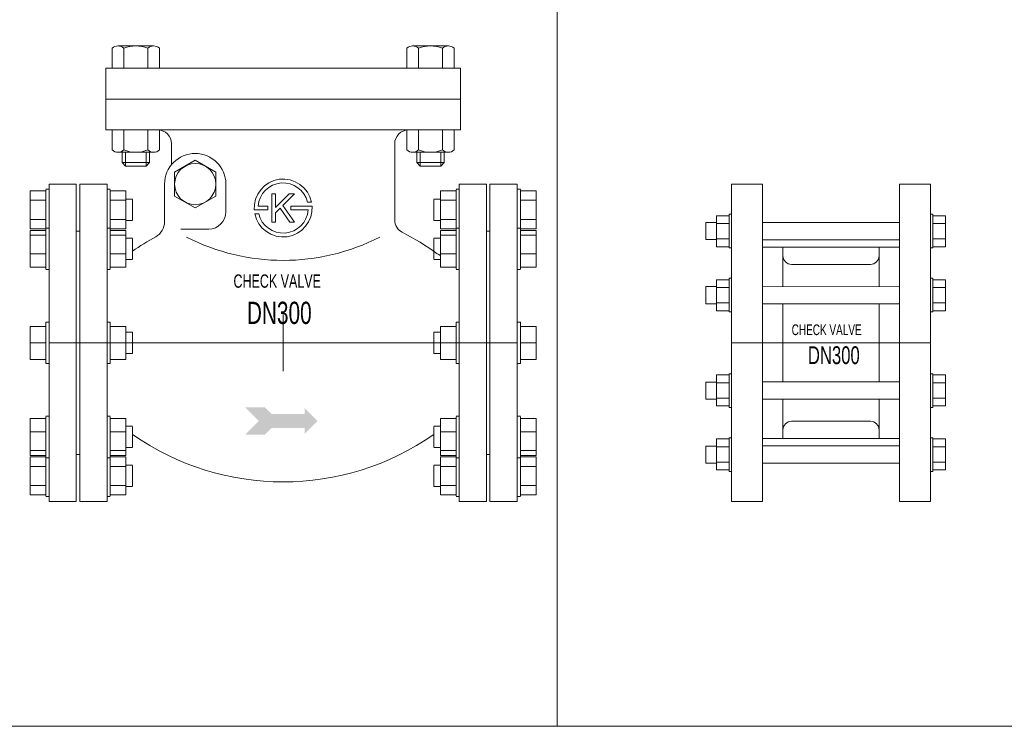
# Model space of a CAD drawing. Header units: millimetres. Extents: x 2339 to 23224, y 1509 to 18979.
# Tile 8 of 124: x 6212 to 8009, y 1509 to 2799. Entities that reach past the tile are written whole.
import ezdxf

# ---------------------------------------------------------------- set-up
doc = ezdxf.new("R2010")
doc.units = ezdxf.units.MM
doc.set_wipeout_variables(frame=1)
doc.layers.get('0').update_dxf_attribs({"lineweight": 0})
doc.styles.add('DISOCP', font='disocp.shx', dxfattribs={"width": 0.6})

# ---------------------------------------------------------------- blocks, each defined once
blk = doc.blocks.new('*U161')
blk.add_wipeout([(-102.5, -92.5), (-136.36, -92.5), (-136.36, -89.62), (-138.31, -89.62), (-138.31, -88.63), (-147.4, -88.63), (-147.4, -44.09), (-138.31, -44.09), (-138.31, -42.72), (-136.36, -42.72), (-136.36, -12.09), (-138.31, -12.09), (-138.31, -9.62), (-147.4, -9.62), (-147.4, 9.62), (-138.31, 9.62), (-138.31, 12.09), (-136.36, 12.09), (-136.36, 42.72), (-138.31, 42.72), (-138.31, 44.09), (-147.4, 44.09), (-147.4, 88.63), (-138.31, 88.63), (-138.31, 89.62), (-136.36, 89.62), (-136.36, 92.5), (-102.5, 92.5), (-102.5, 89.62), (-100.76, 89.62), (-100.76, 88.63), (-91.75, 88.63), (-91.75, 83.7), (-87.81, 83.7), (-87.81, 53.38), (-72.26, 63.28), (-69.11, 70.58), (-68.46, 97.26), (-65, 103.89), (-65, 116.05), (-72, 124.05), (-72, 112.41), (-75.46, 111.05), (-77.86, 105.05), (-91.86, 103.05), (-93.86, 105.05), (-93.86, 111.05), (-99.71, 112.41), (-99.71, 124.05), (-103.36, 124.05), (-103.36, 160.05), (-99.71, 160.05), (-99.71, 171.69), (-96.25, 173.05), (-75.46, 173.05), (-72, 171.69), (-72, 160.05), (72, 160.05), (72, 171.69), (75.46, 173.05), (96.25, 173.05), (99.71, 171.69), (99.71, 160.05), (103.36, 160.05), (103.36, 124.05), (99.71, 124.05), (99.71, 112.41), (96.25, 111.05), (93.86, 111.05), (93.86, 105.05), (91.86, 103.05), (79.86, 103.05), (77.86, 105.05), (77.86, 111.05), (74.32, 111.18), (72, 112.41), (72, 123.99), (69.02, 122.99), (66.64, 120.91), (65.5, 118.83), (65, 116.05), (65, 71.55), (66.18, 67.36), (69.38, 64.41), (87.81, 53.38), (87.81, 61), (91.75, 61), (91.75, 71.35), (87.81, 71.56), (87.81, 83.7), (91.75, 83.7), (91.75, 88.63), (100.76, 89.62), (102.5, 92.5), (136.36, 92.5), (138.31, 88.63), (147.4, 88.63), (147.4, 44.09), (138.31, 44.09), (138.31, 42.72), (136.5, 42.72), (136.5, 12.09), (138.31, 11.89), (138.31, 9.62), (147.4, 9.62), (147.4, -9.62), (138.31, -9.62), (138.31, -12.09), (136.36, -12.09), (136.36, -42.72), (138.31, -42.72), (138.31, -44.09), (147.4, -44.09), (147.4, -88.63), (138.31, -89.2), (138.31, -89.62), (136.36, -89.62), (136.36, -92.5), (102.5, -92.5), (102.64, -89.62), (100.76, -89.62), (100.76, -88.63), (91.75, -88.63), (91.75, -83.7), (87.81, -83.49), (87.81, -71.35), (91.75, -71.35), (91.75, -61), (87.81, -60.79), (87.81, -53.38), (73.72, -62.13), (57.34, -69.88), (38.84, -76), (15.88, -80.18), (-7.67, -80.81), (-24.49, -79.03), (-41.18, -75.37), (-57.23, -69.93), (-71.96, -63.08), (-81.48, -57.57), (-87.81, -53.38), (-87.81, -60.79), (-91.75, -61), (-91.75, -66.42), (-91.75, -71.35), (-87.81, -71.35), (-87.81, -83.7), (-91.75, -83.7), (-91.75, -88.63), (-100.76, -88.63), (-100.76, -89.62), (-102.64, -89.62)])
for p, q in [((-96.25, 173.05), (-75.46, 173.05)), ((96.25, 173.05), (75.46, 173.05)), ((-99.71, 171.69), (-99.71, 160.05)), ((-92.79, 171.69), (-92.79, 160.05)), ((-78.93, 171.69), (-78.93, 160.05)), ((-72, 171.69), (-72, 160.05)), ((72, 171.69), (72, 160.05)), ((78.93, 171.69), (78.93, 160.05)), ((92.79, 171.69), (92.79, 160.05)), ((99.71, 171.69), (99.71, 160.05)), ((103.36, 160.05), (-103.36, 160.05)), ((-103.36, 142.05), (-103.36, 160.05)), ((-99.71, 160.05), (-72, 160.05)), ((99.71, 160.05), (72, 160.05)), ((103.36, 142.05), (103.36, 160.05)), ((103.36, 142.05), (-103.36, 142.05)), ((-103.36, 142.05), (-103.36, 124.05)), ((103.36, 142.05), (103.36, 124.05)), ((103.36, 124.05), (-103.36, 124.05)), ((-99.71, 112.41), (-99.71, 124.05)), ((-72, 124.05), (-99.71, 124.05)), ((-92.79, 112.41), (-92.79, 124.05)), ((-78.93, 112.41), (-78.93, 124.05)), ((-72, 112.41), (-72, 124.05)), ((72, 112.41), (72, 124.05)), ((72, 124.05), (99.71, 124.05)), ((78.93, 112.41), (78.93, 124.05)), ((92.79, 112.41), (92.79, 124.05)), ((99.71, 112.41), (99.71, 124.05)), ((-65, 116.05), (-65, 103.89)), ((65, 116.05), (65, 71.55)), ((-75.46, 111.05), (-96.25, 111.05)), ((-93.86, 111.05), (-93.86, 105.05)), ((-91.86, 111.05), (-91.86, 103.05)), ((-79.86, 111.05), (-79.86, 103.05)), ((-77.86, 111.05), (-77.86, 105.05)), ((75.46, 111.05), (96.25, 111.05)), ((77.86, 111.05), (77.86, 105.05)), ((79.86, 111.05), (79.86, 103.05)), ((91.86, 111.05), (91.86, 103.05)), ((93.86, 111.05), (93.86, 105.05)), ((-93.86, 105.05), (-77.86, 105.05)), ((-93.86, 105.05), (-91.86, 103.05)), ((-79.86, 103.05), (-77.86, 105.05)), ((-51.25, 106.36), (-63.25, 99.43)), ((-39.25, 99.43), (-51.25, 106.36)), ((79.86, 103.05), (77.86, 105.05)), ((93.86, 105.05), (77.86, 105.05)), ((93.86, 105.05), (91.86, 103.05)), ((-91.86, 103.05), (-79.86, 103.05)), ((-63.25, 99.43), (-63.25, 85.57)), ((-39.25, 85.57), (-39.25, 99.43)), ((91.86, 103.05), (79.86, 103.05)), ((-136.36, 92.5), (-120.5, 92.5)), ((-136.36, 92.5), (-136.36, -92.5)), ((-120.5, 92.5), (-120.5, -92.5)), ((-118.5, 92.5), (-102.5, 92.5)), ((-118.5, 92.5), (-118.5, -92.5)), ((-102.5, 92.5), (-102.5, -92.5)), ((-69.11, 92.5), (-69.11, 70.58)), ((-33.39, 92.5), (-33.39, 76.33)), ((118.5, 92.5), (102.5, 92.5)), ((102.5, 92.5), (102.5, -92.5)), ((118.5, 92.5), (118.5, -92.5)), ((136.36, 92.5), (120.5, 92.5)), ((120.5, 92.5), (120.5, -92.5)), ((136.36, 92.5), (136.36, -92.5)), ((-147.4, 83.08), (-147.4, 88.63)), ((-147.4, 88.63), (-138.31, 88.63)), ((-136.5, 89.62), (-138.31, 89.62)), ((-138.31, 77.52), (-138.31, 89.2)), ((-100.76, 89.62), (-102.64, 89.62)), ((-100.76, 89.2), (-100.76, 77.52)), ((-100.76, 88.63), (-91.75, 88.63)), ((-91.75, 88.63), (-91.75, 83.08)), ((-6.63, 70.37), (-6.63, 86.79)), ((-6.63, 86.79), (-6.63, 86.79)), ((-6.63, 86.79), (-4.38, 86.79)), ((3.46, 86.79), (-4.38, 78.95)), ((-4.38, 86.79), (-4.38, 78.95)), ((6.64, 86.79), (-0.12, 80.03)), ((3.45, 86.79), (6.64, 86.79)), ((91.75, 88.63), (91.75, 83.08)), ((100.76, 88.63), (91.75, 88.63)), ((100.76, 89.62), (102.64, 89.62)), ((100.76, 89.2), (100.76, 77.52)), ((136.5, 89.62), (138.31, 89.62)), ((138.31, 77.52), (138.31, 89.2)), ((147.4, 88.63), (138.31, 88.63)), ((147.4, 83.08), (147.4, 88.63)), ((-147.4, 71.97), (-147.4, 83.08)), ((-147.4, 83.08), (-138.31, 83.08)), ((-100.76, 83.08), (-91.75, 83.08)), ((-87.81, 83.7), (-91.75, 83.7)), ((-91.75, 83.08), (-91.75, 71.97)), ((-87.81, 83.49), (-87.81, 77.52)), ((-63.25, 85.57), (-51.25, 78.64)), ((-51.25, 78.64), (-39.25, 85.57)), ((16.53, 81.95), (14.23, 81.95)), ((87.81, 83.7), (91.75, 83.7)), ((87.81, 83.49), (87.81, 77.52)), ((91.75, 83.08), (91.75, 71.97)), ((100.76, 83.08), (91.75, 83.08)), ((147.4, 83.08), (138.31, 83.08)), ((147.4, 71.97), (147.4, 83.08)), ((-138.31, 66.4), (-138.31, 77.52)), ((-100.76, 77.52), (-100.76, 66.4)), ((-87.81, 77.52), (-87.81, 71.56)), ((-8.88, 77.45), (-16.84, 77.45)), ((-14.23, 75.2), (-16.53, 75.2)), ((-8.88, 79.7), (-14.58, 79.7)), ((-8.88, 77.45), (-8.88, 79.7)), ((-1.74, 78.41), (-4.38, 75.77)), ((-4.38, 75.77), (-4.38, 70.37)), ((3.89, 70.37), (-1.74, 78.41)), ((6.64, 70.37), (-0.12, 80.03)), ((16.84, 79.7), (4.43, 79.7)), ((4.43, 77.45), (4.43, 79.7)), ((14.58, 77.45), (4.43, 77.45)), ((87.81, 77.52), (87.81, 71.56)), ((100.76, 77.52), (100.76, 66.4)), ((138.31, 66.4), (138.31, 77.52)), ((-147.4, 66.42), (-147.4, 71.97)), ((-147.4, 71.97), (-138.31, 71.97)), ((-100.76, 71.97), (-91.75, 71.97)), ((-91.75, 71.97), (-91.75, 66.42)), ((-91.75, 71.35), (-87.81, 71.35)), ((-6.63, 70.37), (-4.38, 70.37)), ((3.89, 70.37), (6.64, 70.37)), ((91.75, 71.35), (87.81, 71.35)), ((91.75, 71.97), (91.75, 66.42)), ((100.76, 71.97), (91.75, 71.97)), ((147.4, 71.97), (138.31, 71.97)), ((147.4, 66.42), (147.4, 71.97)), ((-147.4, 66.42), (-138.31, 66.42)), ((-147.4, 62.67), (-147.4, 65.55)), ((-147.4, 65.55), (-138.31, 65.55)), ((-136.5, 66.91), (-138.31, 66.91)), ((-138.31, 46.27), (-138.31, 66.5)), ((-120.5, 65), (-118.5, 65)), ((-120.5, 65), (-120.5, -65)), ((-100.76, 66.91), (-102.64, 66.91)), ((-100.76, 66.5), (-100.76, 46.27)), ((-100.76, 66.42), (-91.75, 66.42)), ((-100.76, 65.55), (-91.75, 65.55)), ((-91.75, 65.55), (-91.75, 62.67)), ((-59.6, 66.33), (-43.39, 66.33)), ((100.76, 66.42), (91.75, 66.42)), ((91.75, 65.55), (91.75, 62.67)), ((100.76, 65.55), (91.75, 65.55)), ((100.76, 66.91), (102.64, 66.91)), ((100.76, 66.5), (100.76, 46.27)), ((120.5, 65), (118.5, 65)), ((120.5, 65), (120.5, -65)), ((136.5, 66.91), (138.31, 66.91)), ((138.31, 46.27), (138.31, 66.5)), ((147.4, 66.42), (138.31, 66.42)), ((147.4, 65.55), (138.31, 65.55)), ((147.4, 62.67), (147.4, 65.55)), ((-147.4, 51.94), (-147.4, 62.67)), ((-147.4, 62.67), (-138.31, 62.67)), ((-100.76, 62.67), (-91.75, 62.67)), ((-91.75, 62.67), (-91.75, 51.94)), ((-87.81, 61), (-91.75, 61)), ((-87.81, 61), (-91.75, 61)), ((-87.81, 60.79), (-87.81, 60.79)), ((-87.81, 60.79), (-87.81, 50.45)), ((87.81, 61), (91.75, 61)), ((87.81, 61), (91.75, 61)), ((87.81, 60.79), (87.81, 60.79)), ((87.81, 60.79), (87.81, 50.45)), ((91.75, 62.67), (91.75, 51.94)), ((100.76, 62.67), (91.75, 62.67)), ((147.4, 62.67), (138.31, 62.67)), ((147.4, 51.94), (147.4, 62.67)), ((-147.4, 44.09), (-147.4, 51.94)), ((-147.4, 51.94), (-138.31, 51.94)), ((-100.76, 51.94), (-91.75, 51.94)), ((-91.75, 51.94), (-91.75, 44.09)), ((91.75, 51.94), (91.75, 44.09)), ((100.76, 51.94), (91.75, 51.94)), ((147.4, 51.94), (138.31, 51.94)), ((147.4, 44.09), (147.4, 51.94)), ((-138.31, 43.14), (-138.31, 46.27)), ((-100.76, 46.27), (-100.76, 43.14)), ((-91.75, 48.64), (-87.81, 48.64)), ((-87.81, 50.45), (-87.81, 48.85)), ((87.81, 50.45), (87.81, 48.85)), ((91.75, 48.64), (87.81, 48.64)), ((100.76, 46.27), (100.76, 43.14)), ((138.31, 43.14), (138.31, 46.27)), ((-147.4, 44.09), (-138.31, 44.09)), ((-138.31, 42.72), (-136.5, 42.72)), ((-102.64, 42.72), (-100.76, 42.72)), ((-100.76, 44.09), (-91.75, 44.09)), ((100.76, 44.09), (91.75, 44.09)), ((102.64, 42.72), (100.76, 42.72)), ((138.31, 42.72), (136.5, 42.72)), ((147.4, 44.09), (138.31, 44.09)), ((-136.5, 12.09), (-138.31, 12.09)), ((-138.31, -12.09), (-138.31, 12.09)), ((-138.31, 12.09), (-138.31, 11.68)), ((-100.76, 12.09), (-102.64, 12.09)), ((-100.76, 11.68), (-100.76, 12.09)), ((-100.76, 12.09), (-100.76, -12.09)), ((0, -16.46), (0, 16.46)), ((100.76, 12.09), (102.64, 12.09)), ((100.76, 11.68), (100.76, 12.09)), ((100.76, 12.09), (100.76, -12.09)), ((136.5, 12.09), (138.31, 12.09)), ((138.31, -12.09), (138.31, 12.09)), ((138.31, 12.09), (138.31, 11.68)), ((-147.4, 0), (-147.4, 9.62)), ((-147.4, 9.62), (-138.31, 9.62)), ((-100.76, 9.62), (-91.75, 9.62)), ((-91.75, 9.62), (-91.75, 0)), ((-87.81, 6.18), (-91.75, 6.18)), ((-87.81, 5.97), (-87.81, 6.18)), ((-87.81, 6.18), (-87.81, -6.18)), ((87.81, 6.18), (91.75, 6.18)), ((87.81, 5.97), (87.81, 6.18)), ((87.81, 6.18), (87.81, -6.18)), ((91.75, 9.62), (91.75, 0)), ((100.76, 9.62), (91.75, 9.62)), ((147.4, 9.62), (138.31, 9.62)), ((147.4, 0), (147.4, 9.62)), ((-136.36, 0), (136.36, 0)), ((-147.4, -9.62), (-147.4, 0)), ((-147.4, 0), (-138.31, 0)), ((-100.76, 0), (-91.75, 0)), ((-91.75, 0), (-91.75, -9.62)), ((91.75, 0), (91.75, -9.62)), ((100.76, 0), (91.75, 0)), ((147.4, 0), (138.31, 0)), ((147.4, -9.62), (147.4, 0)), ((-147.4, -9.62), (-138.31, -9.62)), ((-100.76, -9.62), (-91.75, -9.62)), ((-91.75, -6.18), (-87.81, -6.18)), ((-87.81, -6.18), (-87.81, -5.97)), ((87.81, -6.18), (87.81, -5.97)), ((91.75, -6.18), (87.81, -6.18)), ((100.76, -9.62), (91.75, -9.62)), ((147.4, -9.62), (138.31, -9.62)), ((-138.31, -11.68), (-138.31, -12.09)), ((-138.31, -12.09), (-136.5, -12.09)), ((-102.64, -12.09), (-100.76, -12.09)), ((-100.76, -12.09), (-100.76, -11.68)), ((100.76, -12.09), (100.76, -11.68)), ((102.64, -12.09), (100.76, -12.09)), ((138.31, -12.09), (136.5, -12.09)), ((138.31, -11.68), (138.31, -12.09)), ((-147.4, -51.94), (-147.4, -44.09)), ((-138.31, -44.09), (-147.4, -44.09)), ((-136.5, -42.72), (-138.31, -42.72)), ((-138.31, -46.27), (-138.31, -43.14)), ((-100.76, -42.72), (-102.64, -42.72)), ((-100.76, -43.14), (-100.76, -46.27)), ((-91.75, -44.09), (-100.76, -44.09)), ((-91.75, -44.09), (-91.75, -51.94)), ((91.75, -44.09), (91.75, -51.94)), ((91.75, -44.09), (100.76, -44.09)), ((100.76, -42.72), (102.64, -42.72)), ((100.76, -43.14), (100.76, -46.27)), ((136.5, -42.72), (138.31, -42.72)), ((138.31, -46.27), (138.31, -43.14)), ((138.31, -44.09), (147.4, -44.09)), ((147.4, -51.94), (147.4, -44.09)), ((-138.31, -66.5), (-138.31, -46.27)), ((-100.76, -46.27), (-100.76, -66.5)), ((-87.81, -48.64), (-91.75, -48.64)), ((-87.81, -48.85), (-87.81, -50.45)), ((-87.81, -50.45), (-87.81, -60.79)), ((87.81, -48.64), (91.75, -48.64)), ((87.81, -48.85), (87.81, -50.45)), ((87.81, -50.45), (87.81, -60.79)), ((100.76, -46.27), (100.76, -66.5)), ((138.31, -66.5), (138.31, -46.27)), ((-147.4, -62.67), (-147.4, -51.94)), ((-147.4, -51.94), (-138.31, -51.94)), ((-100.76, -51.94), (-91.75, -51.94)), ((-91.75, -51.94), (-91.75, -62.67)), ((91.75, -51.94), (91.75, -62.67)), ((100.76, -51.94), (91.75, -51.94)), ((147.4, -51.94), (138.31, -51.94)), ((147.4, -62.67), (147.4, -51.94)), ((-147.4, -65.55), (-147.4, -62.67)), ((-147.4, -62.67), (-138.31, -62.67)), ((-100.76, -62.67), (-91.75, -62.67)), ((-91.75, -61), (-87.81, -61)), ((-91.75, -61), (-87.81, -61)), ((-91.75, -62.67), (-91.75, -65.55)), ((-87.81, -60.79), (-87.81, -60.79)), ((87.81, -60.79), (87.81, -60.79)), ((91.75, -61), (87.81, -61)), ((91.75, -61), (87.81, -61)), ((91.75, -62.67), (91.75, -65.55)), ((100.76, -62.67), (91.75, -62.67)), ((147.4, -62.67), (138.31, -62.67)), ((147.4, -65.55), (147.4, -62.67)), ((-147.4, -65.55), (-138.31, -65.55)), ((-147.4, -71.97), (-147.4, -66.42)), ((-147.4, -66.42), (-138.31, -66.42)), ((-138.31, -77.52), (-138.31, -66.4)), ((-138.31, -66.91), (-136.5, -66.91)), ((-120.5, -65), (-118.5, -65)), ((-102.64, -66.91), (-100.76, -66.91)), ((-100.76, -65.55), (-91.75, -65.55)), ((-100.76, -66.4), (-100.76, -77.52)), ((-100.76, -66.42), (-91.75, -66.42)), ((-91.75, -66.42), (-91.75, -71.97)), ((100.76, -65.55), (91.75, -65.55)), ((91.75, -66.42), (91.75, -71.97)), ((100.76, -66.42), (91.75, -66.42)), ((100.76, -66.4), (100.76, -77.52)), ((102.64, -66.91), (100.76, -66.91)), ((120.5, -65), (118.5, -65)), ((138.31, -66.91), (136.5, -66.91)), ((147.4, -65.55), (138.31, -65.55)), ((138.31, -77.52), (138.31, -66.4)), ((147.4, -66.42), (138.31, -66.42)), ((147.4, -71.97), (147.4, -66.42)), ((-147.4, -83.08), (-147.4, -71.97)), ((-138.31, -71.97), (-147.4, -71.97)), ((-91.75, -71.97), (-100.76, -71.97)), ((-87.81, -71.35), (-91.75, -71.35)), ((-91.75, -71.97), (-91.75, -83.08)), ((-87.81, -71.56), (-87.81, -77.52)), ((87.81, -71.35), (91.75, -71.35)), ((87.81, -71.56), (87.81, -77.52)), ((91.75, -71.97), (91.75, -83.08)), ((91.75, -71.97), (100.76, -71.97)), ((138.31, -71.97), (147.4, -71.97)), ((147.4, -83.08), (147.4, -71.97)), ((-138.31, -89.2), (-138.31, -77.52)), ((-100.76, -77.52), (-100.76, -89.2)), ((-87.81, -77.52), (-87.81, -83.49)), ((87.81, -77.52), (87.81, -83.49)), ((100.76, -77.52), (100.76, -89.2)), ((138.31, -89.2), (138.31, -77.52)), ((-147.4, -88.63), (-147.4, -83.08)), ((-147.4, -83.08), (-138.31, -83.08)), ((-100.76, -83.08), (-91.75, -83.08)), ((-91.75, -83.08), (-91.75, -88.63)), ((-91.75, -83.7), (-87.81, -83.7)), ((91.75, -83.7), (87.81, -83.7)), ((91.75, -83.08), (91.75, -88.63)), ((100.76, -83.08), (91.75, -83.08)), ((147.4, -83.08), (138.31, -83.08)), ((147.4, -88.63), (147.4, -83.08)), ((-147.4, -88.63), (-138.31, -88.63)), ((-138.31, -89.62), (-136.5, -89.62)), ((-102.64, -89.62), (-100.76, -89.62)), ((-100.76, -88.63), (-91.75, -88.63)), ((100.76, -88.63), (91.75, -88.63)), ((102.64, -89.62), (100.76, -89.62)), ((138.31, -89.62), (136.5, -89.62)), ((147.4, -88.63), (138.31, -88.63)), ((-120.5, -92.5), (-136.36, -92.5)), ((-118.5, -92.5), (-102.5, -92.5)), ((118.5, -92.5), (102.5, -92.5)), ((120.5, -92.5), (136.36, -92.5))]:
    blk.add_line(p, q)
blk.add_circle((-51.25, 92.5), 12)
for centre, radius, start, end in [((-96.25, 167.96), 5.09, 47.11671, 132.88329), ((-85.86, 154.73), 18.32, 67.78069, 112.21931), ((-75.46, 167.96), 5.09, 47.11671, 132.88329), ((75.46, 167.96), 5.09, 47.11671, 132.88329), ((85.86, 154.73), 18.32, 67.78069, 112.21931), ((96.25, 167.96), 5.09, 47.11671, 132.88329), ((-73, 116.05), 8, 0, 90), ((73, 116.05), 8, 90, 180), ((-96.25, 116.14), 5.09, 227.11671, 312.88329), ((-85.86, 129.37), 18.32, 247.78069, 292.21931), ((-75.46, 116.14), 5.09, 227.11671, 312.88329), ((-51.25, 92.5), 17.86, 0, 180), ((75.46, 116.14), 5.09, 227.11671, 312.88329), ((85.86, 129.37), 18.32, 247.78069, 292.21931), ((96.25, 116.14), 5.09, 227.11671, 312.88329), ((0, 78.58), 16.88, 11.53696, 183.82255), ((0, 78.58), 14.62, 13.34236, 175.58827), ((-43.39, 76.33), 10, 270, 0), ((0, 78.58), 16.88, 191.53696, 3.82255), ((0, 78.58), 14.62, 193.34236, 355.58827), ((-79.11, 70.58), 10, 298.95243, 0), ((73, 71.55), 8, 180, 243.11181), ((0, -72.41), 153.41, 54.16535, 63.11181), ((0, -72.41), 153.41, 118.95243, 124.91606), ((0, 171.58), 123.52, 242.88859, 297.11141), ((94.5, 58.45), 8, 234.16535, 248.77084), ((0, 72.41), 153.41, 235.08394, 304.91606)]:
    blk.add_arc(centre, radius, start, end)
for points in [[(-22.23, -37.53), (-10.73, -37.53), (-14.23, -45.53), (-2.73, -45.53)], [(12.52, -38.03), (12.52, -38.03), (12.52, -45.53), (20.02, -45.53)], [(-14.23, -45.53), (-2.73, -45.53), (-22.23, -53.53), (-10.73, -53.53)], [(-6.73, -41.53), (1.02, -41.53), (-6.73, -49.53), (1.02, -49.53)], [(1.02, -41.53), (12.52, -41.53), (1.02, -45.53), (12.52, -45.53)], [(1.02, -49.53), (12.52, -49.53), (1.02, -45.53), (12.52, -45.53)], [(12.52, -53.03), (12.52, -53.03), (12.52, -45.53), (20.02, -45.53)]]:
    blk.add_solid(points)
at = {"style": 'DISOCP', "width": 0.7}
for s, height, p in [('CHECK VALVE', 7.7741, (-28.94, 32.11)), ('DN300', 12.957, (-21.14, 11))]:
    blk.add_text(s, height=height, dxfattribs=at).set_placement(p)
blk = doc.blocks.new('*U177')
blk.add_wipeout([(-40, -92.5), (-58, -92.5), (-58, -74.95), (-59.35, -74.95), (-59.35, -73.95), (-66.66, -73.95), (-66.66, -70.15), (-72.89, -70.15), (-72.89, -60.13), (-66.66, -60.13), (-66.66, -55.94), (-59.35, -55.94), (-59.35, -55.34), (-58, -55.34), (-58, -37.65), (-59.35, -37.65), (-59.35, -36.65), (-66.66, -36.65), (-66.66, -32.85), (-72.89, -32.85), (-72.89, -22.83), (-66.66, -22.83), (-66.66, -18.64), (-59.35, -18.64), (-59.35, -18.04), (-58, -18.04), (-58, 18.04), (-59.35, 18.04), (-59.35, 18.64), (-66.66, 18.64), (-66.66, 22.83), (-72.89, 22.83), (-72.89, 32.85), (-66.66, 32.85), (-66.66, 36.65), (-59.35, 36.65), (-59.35, 37.65), (-58, 37.65), (-58, 55.34), (-59.35, 55.34), (-59.35, 55.94), (-66.66, 55.94), (-66.66, 60.13), (-72.89, 60.14), (-72.89, 70.15), (-66.66, 70.15), (-66.66, 73.95), (-59.35, 73.95), (-59.35, 74.95), (-58, 74.95), (-58, 92.5), (-40, 92.5), (-40, 70.09), (40, 70.09), (40, 92.5), (58, 92.5), (58, 74.95), (59.35, 74.95), (59.35, 73.95), (66.66, 73.95), (66.66, 55.94), (59.35, 55.94), (59.35, 55.34), (58, 55.34), (58, 37.65), (59.35, 37.65), (59.35, 36.65), (66.66, 36.65), (66.66, 18.64), (59.35, 18.64), (59.35, 18.04), (58, 18.04), (58, -18.04), (59.35, -18.04), (59.35, -18.64), (66.66, -18.64), (66.66, -36.65), (59.35, -36.65), (59.35, -37.65), (58, -37.65), (58, -55.34), (59.35, -55.34), (59.35, -55.94), (66.66, -55.94), (66.66, -73.95), (59.35, -73.95), (59.35, -74.95), (58, -74.95), (58, -92.5), (40, -92.5), (40, -70.04), (-40, -70.09)])
for p, q in [((-58, 74.95), (-59.35, 74.95)), ((-59.35, 65.32), (-59.35, 74.95)), ((58, 74.95), (59.35, 74.95)), ((59.35, 65.32), (59.35, 74.95)), ((-66.66, 70.15), (-72.89, 70.15)), ((-72.89, 65.23), (-72.89, 70.15)), ((-66.66, 69.58), (-66.66, 73.95)), ((-66.66, 73.95), (-59.35, 73.95)), ((-66.66, 55.94), (-66.66, 69.58)), ((-66.66, 69.58), (-59.35, 69.58)), ((40, 70.04), (-40, 70.09)), ((66.66, 73.95), (59.35, 73.95)), ((66.66, 69.58), (59.35, 69.58)), ((66.66, 69.58), (66.66, 73.95)), ((66.66, 55.94), (66.66, 69.58)), ((-72.89, 60.14), (-72.89, 65.23)), ((-59.35, 55.34), (-59.35, 65.32)), ((59.35, 55.34), (59.35, 65.32)), ((-72.89, 60.13), (-66.66, 60.13)), ((-66.66, 60.58), (-59.35, 60.58)), ((-40, 60.07), (40, 60.02)), ((66.66, 60.58), (59.35, 60.58)), ((-66.66, 55.94), (-59.35, 55.94)), ((-59.35, 55.34), (-58, 55.34)), ((-40, 55.7), (40, 55.7)), ((-28, 32.78), (-28, 55.7)), ((28, 32.74), (28, 55.7)), ((59.35, 55.34), (58, 55.34)), ((66.66, 55.94), (59.35, 55.94)), ((-23, 45.7), (23, 45.7)), ((-66.66, 32.28), (-66.66, 36.65)), ((-66.66, 36.65), (-59.35, 36.65)), ((-58, 37.65), (-59.35, 37.65)), ((-59.35, 28.01), (-59.35, 37.65)), ((58, 37.65), (59.35, 37.65)), ((59.35, 28.01), (59.35, 37.65)), ((66.66, 36.65), (59.35, 36.65)), ((66.66, 32.28), (66.66, 36.65)), ((-66.66, 32.85), (-72.89, 32.85)), ((-72.89, 27.93), (-72.89, 32.85)), ((-66.66, 18.64), (-66.66, 32.28)), ((-66.66, 32.28), (-59.35, 32.28)), ((40, 32.74), (-40, 32.79)), ((66.66, 32.28), (59.35, 32.28)), ((66.66, 18.64), (66.66, 32.28)), ((-72.89, 22.83), (-72.89, 27.93)), ((-66.66, 23.28), (-59.35, 23.28)), ((-59.35, 18.04), (-59.35, 28.01)), ((59.35, 18.04), (59.35, 28.01)), ((66.66, 23.28), (59.35, 23.28)), ((-72.89, 22.83), (-66.66, 22.83)), ((-66.66, 18.64), (-59.35, 18.64)), ((-59.35, 18.04), (-58, 18.04)), ((-40, 22.77), (40, 22.72)), ((-28, -22.76), (-28, 22.76)), ((28, -22.72), (28, 22.72)), ((59.35, 18.04), (58, 18.04)), ((66.66, 18.64), (59.35, 18.64)), ((-58, 0), (58, 0)), ((-72.89, -22.83), (-66.66, -22.83)), ((-72.89, -22.83), (-72.89, -27.93)), ((-66.66, -18.64), (-66.66, -32.28)), ((-66.66, -18.64), (-59.35, -18.64)), ((-59.35, -18.04), (-58, -18.04)), ((-59.35, -18.04), (-59.35, -28.01)), ((-40, -22.77), (40, -22.72)), ((59.35, -18.04), (58, -18.04)), ((59.35, -18.04), (59.35, -28.01)), ((66.66, -18.64), (59.35, -18.64)), ((66.66, -18.64), (66.66, -32.28)), ((-72.89, -27.93), (-72.89, -32.85)), ((-66.66, -23.28), (-59.35, -23.28)), ((-59.35, -28.01), (-59.35, -37.65)), ((66.66, -23.28), (59.35, -23.28)), ((59.35, -28.01), (59.35, -37.65)), ((-66.66, -32.85), (-72.89, -32.85)), ((-66.66, -32.28), (-66.66, -36.65)), ((-66.66, -32.28), (-59.35, -32.28)), ((40, -32.74), (-40, -32.79)), ((-28, -55.7), (-28, -32.78)), ((28, -55.7), (28, -32.74)), ((66.66, -32.28), (59.35, -32.28)), ((66.66, -32.28), (66.66, -36.65)), ((-66.66, -36.65), (-59.35, -36.65)), ((-58, -37.65), (-59.35, -37.65)), ((58, -37.65), (59.35, -37.65)), ((66.66, -36.65), (59.35, -36.65)), ((-23, -45.7), (23, -45.7)), ((-66.66, -55.94), (-66.66, -69.58)), ((-66.66, -55.94), (-59.35, -55.94)), ((-59.35, -55.34), (-58, -55.34)), ((-59.35, -55.34), (-59.35, -65.32)), ((-40, -55.7), (40, -55.7)), ((59.35, -55.34), (58, -55.34)), ((59.35, -55.34), (59.35, -65.32)), ((66.66, -55.94), (59.35, -55.94)), ((66.66, -55.94), (66.66, -69.58)), ((-72.89, -60.13), (-66.66, -60.13)), ((-72.89, -60.14), (-72.89, -65.23)), ((-66.66, -60.58), (-59.35, -60.58)), ((-40, -60.07), (40, -60.02)), ((66.66, -60.58), (59.35, -60.58)), ((-72.89, -65.23), (-72.89, -70.15)), ((-59.35, -65.32), (-59.35, -74.95)), ((59.35, -65.32), (59.35, -74.95)), ((-66.66, -70.15), (-72.89, -70.15)), ((-66.66, -69.58), (-66.66, -73.95)), ((-66.66, -69.58), (-59.35, -69.58)), ((-66.66, -73.95), (-59.35, -73.95)), ((40, -70.04), (-40, -70.09)), ((66.66, -69.58), (59.35, -69.58)), ((66.66, -73.95), (59.35, -73.95)), ((66.66, -69.58), (66.66, -73.95)), ((-58, -74.95), (-59.35, -74.95)), ((58, -74.95), (59.35, -74.95))]:
    blk.add_line(p, q)
for points in [[(-58, 92.5), (-40, 92.5), (-40, -92.5), (-58, -92.5)], [(40, 92.5), (58, 92.5), (58, -92.5), (40, -92.5)]]:
    blk.add_lwpolyline(points, close=True)
for centre, start, end in [((-23, 50.7), 180, 270), ((23, 50.7), 270, 0), ((-23, -50.7), 90, 180), ((23, -50.7), 0, 90)]:
    blk.add_arc(centre, 5, start, end)
at = {"style": 'DISOCP', "width": 0.7}
for s, height, p in [('CHECK VALVE', 6.2193, (-22.91, 4.52)), ('DN300', 10.365, (-13.46, -12.37))]:
    blk.add_text(s, height=height, dxfattribs=at).set_placement(p)

msp = doc.modelspace()

# ---------------------------------------------------------------- linework, layer by layer
for p, q in [((7193.1, 1508.9), (7193.1, 16868.4)), ((2339.1, 1508.9), (19193.1, 1508.9))]:
    msp.add_line(p, q)

# ---------------------------------------------------------------- block references
for name, p, xscale, yscale, zscale in [('*U161', (6693.1, 2208.9), 3.132867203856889, 3.132867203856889, 3.132867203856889), ('*U177', (7693.1, 2208.9), 3.132867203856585, 3.132867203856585, 3.132867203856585)]:
    msp.add_blockref(name, p, dxfattribs=dict(xscale=xscale, yscale=yscale, zscale=zscale))

doc.saveas('drawing.dxf')
